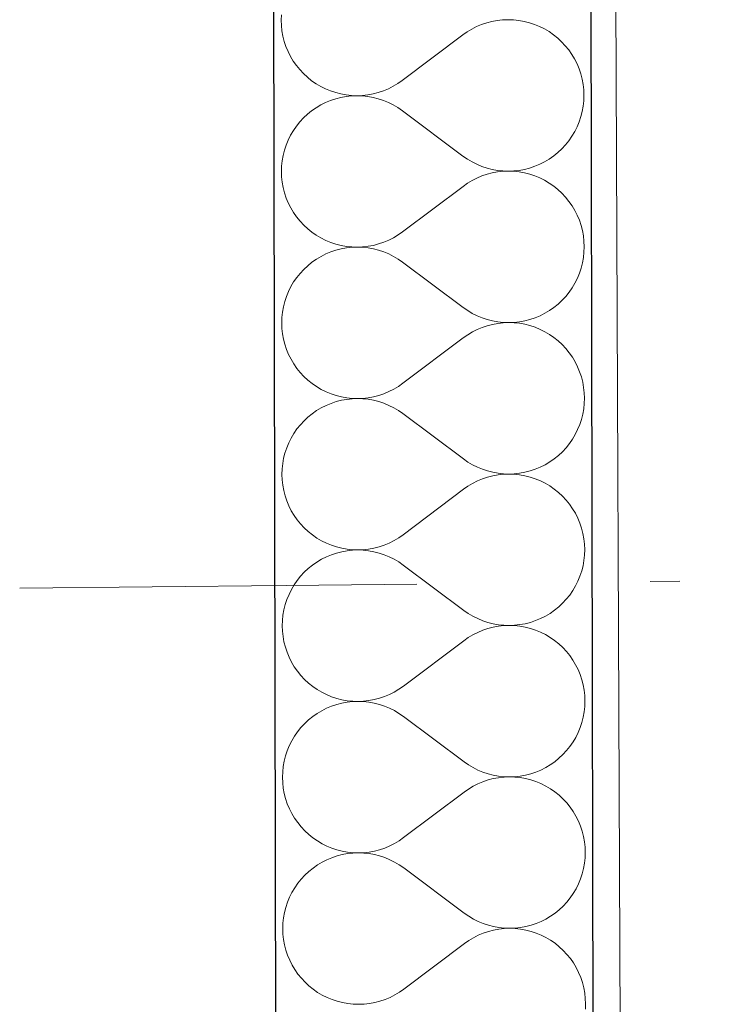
# Model space of a CAD drawing. Header units: millimetres. Extents: x -23738 to 4435, y -2716 to 20653.
# Tile 137 of 160: x -11267 to -10909, y 13199 to 13695. Entities that reach past the tile are written whole.
import ezdxf

# ---------------------------------------------------------------- set-up
doc = ezdxf.new("R2010")
doc.units = ezdxf.units.MM
doc.header["$MEASUREMENT"] = 0
doc.linetypes.add('Wipeout_Contour', pattern=[1000, 0, -1000])
doc.linetypes.add('Čerchovaná', pattern=[450, 200, -117.5, 15, -117.5])
for name, color, linetype in [('9._POHLED ZÁPADNÍ_2_Konstrukce - krov', 7, 'Continuous'), ('9._POHLED ZÁPADNÍ_2_Konstrukce - nosné', 7, 'Continuous'), ('9._POHLED ZÁPADNÍ_2_Nové_Konstrukce - nosné', 7, 'Continuous'), ('9._POHLED ZÁPADNÍ_2_Nové_Výplně - Povrchové', 7, 'Continuous'), ('9._POHLED ZÁPADNÍ_2_Nové_Výplně – Řezové', 7, 'Continuous'), ('9._POHLED ZÁPADNÍ_2_Výplně - Povrchové', 7, 'Continuous'), ('9._POHLED ZÁPADNÍ_2_VÝTAH VAR 1', 7, 'Continuous')]:
    doc.layers.add(name, color=color, linetype=linetype)

# ---------------------------------------------------------------- blocks, each defined once
blk = doc.blocks.new('*X21', base_point=(-24533.14, -6254.22))
at = {"layer": '9._POHLED ZÁPADNÍ_2_Nové_Výplně – Řezové', "color": 21, "linetype": 'Continuous', "lineweight": 20, "true_color": 0xffaaaa}
for p, q in [((-11135.1, 13697.29), (-11135.19, 13694.57)), ((-11135.19, 13694.57), (-11135.09, 13691.85)), ((-11034.24, 13692.33), (-11036.75, 13691.29)), ((-11031.66, 13693.2), (-11034.24, 13692.33)), ((-11029.03, 13693.88), (-11031.66, 13693.2)), ((-11026.35, 13694.37), (-11029.03, 13693.88)), ((-11023.65, 13694.67), (-11026.35, 13694.37)), ((-11020.93, 13694.77), (-11023.65, 13694.67)), ((-11018.21, 13694.68), (-11020.93, 13694.77)), ((-11015.5, 13694.4), (-11018.21, 13694.68)), ((-11012.82, 13693.92), (-11015.5, 13694.4)), ((-11010.19, 13693.25), (-11012.82, 13693.92)), ((-11007.6, 13692.4), (-11010.19, 13693.25)), ((-11005.09, 13691.36), (-11007.6, 13692.4)), ((-11135.09, 13691.85), (-11134.79, 13689.14)), ((-11134.79, 13689.14), (-11134.3, 13686.47)), ((-11041.52, 13688.67), (-11043.75, 13687.11)), ((-11039.18, 13690.06), (-11041.52, 13688.67)), ((-11036.75, 13691.29), (-11039.18, 13690.06)), ((-11002.65, 13690.15), (-11005.09, 13691.36)), ((-11000.31, 13688.77), (-11002.65, 13690.15)), ((-10998.07, 13687.22), (-11000.31, 13688.77)), ((-10995.95, 13685.52), (-10998.07, 13687.22)), ((-11134.3, 13686.47), (-11133.62, 13683.83)), ((-11133.62, 13683.83), (-11132.76, 13681.25)), ((-11043.75, 13687.11), (-11074.18, 13664.2)), ((-10993.95, 13683.67), (-10995.95, 13685.52)), ((-10992.1, 13681.68), (-10993.95, 13683.67)), ((-11132.76, 13681.25), (-11131.71, 13678.74)), ((-11131.71, 13678.74), (-11130.49, 13676.31)), ((-10990.38, 13679.57), (-10992.1, 13681.68)), ((-10988.83, 13677.33), (-10990.38, 13679.57)), ((-10987.44, 13675), (-10988.83, 13677.33)), ((-11130.49, 13676.31), (-11129.1, 13673.97)), ((-11129.1, 13673.97), (-11127.54, 13671.74)), ((-10986.21, 13672.57), (-10987.44, 13675)), ((-10985.17, 13670.06), (-10986.21, 13672.57)), ((-11127.54, 13671.74), (-11125.83, 13669.63)), ((-11125.83, 13669.63), (-11123.97, 13667.64)), ((-11123.97, 13667.64), (-11121.98, 13665.79)), ((-10984.3, 13667.48), (-10985.17, 13670.06)), ((-10983.63, 13664.84), (-10984.3, 13667.48)), ((-11121.98, 13665.79), (-11119.86, 13664.09)), ((-11119.86, 13664.09), (-11117.62, 13662.54)), ((-11117.62, 13662.54), (-11115.28, 13661.16)), ((-11078.75, 13661.25), (-11076.41, 13662.64)), ((-11076.41, 13662.64), (-11074.18, 13664.2)), ((-10983.14, 13662.17), (-10983.63, 13664.84)), ((-11115.28, 13661.16), (-11112.84, 13659.95)), ((-11112.84, 13659.95), (-11110.32, 13658.91)), ((-11110.32, 13658.91), (-11107.74, 13658.06)), ((-11107.74, 13658.06), (-11105.1, 13657.39)), ((-11091.58, 13656.94), (-11088.9, 13657.43)), ((-11088.9, 13657.43), (-11086.27, 13658.11)), ((-11086.27, 13658.11), (-11083.69, 13658.98)), ((-11083.69, 13658.98), (-11081.18, 13660.02)), ((-11081.18, 13660.02), (-11078.75, 13661.25)), ((-10982.84, 13659.46), (-10983.14, 13662.17)), ((-10982.74, 13656.74), (-10982.84, 13659.46)), ((-11112.83, 13653.08), (-11115.26, 13651.86)), ((-11110.32, 13654.12), (-11112.83, 13653.08)), ((-11107.74, 13654.98), (-11110.32, 13654.12)), ((-11105.1, 13655.66), (-11107.74, 13654.98)), ((-11105.1, 13657.39), (-11102.43, 13656.91)), ((-11102.42, 13656.15), (-11105.1, 13655.66)), ((-11102.43, 13656.91), (-11099.72, 13656.63)), ((-11099.72, 13656.44), (-11102.42, 13656.15)), ((-11099.72, 13656.63), (-11097, 13656.54)), ((-11097, 13656.54), (-11099.72, 13656.44)), ((-11097, 13656.54), (-11094.28, 13656.64)), ((-11094.28, 13656.45), (-11097, 13656.54)), ((-11094.28, 13656.64), (-11091.58, 13656.94)), ((-11091.58, 13656.16), (-11094.28, 13656.45)), ((-11088.9, 13655.68), (-11091.58, 13656.16)), ((-11086.26, 13655.01), (-11088.9, 13655.68)), ((-11083.68, 13654.15), (-11086.26, 13655.01)), ((-11081.17, 13653.11), (-11083.68, 13654.15)), ((-11078.73, 13651.9), (-11081.17, 13653.11)), ((-10983.12, 13651.32), (-10982.83, 13654.02)), ((-10982.83, 13654.02), (-10982.74, 13656.74)), ((-11119.83, 13648.91), (-11121.95, 13647.2)), ((-11117.6, 13650.46), (-11119.83, 13648.91)), ((-11115.26, 13651.86), (-11117.6, 13650.46)), ((-11076.39, 13650.51), (-11078.73, 13651.9)), ((-11074.15, 13648.96), (-11076.39, 13650.51)), ((-11043.64, 13626.16), (-11074.15, 13648.96)), ((-10984.26, 13646), (-10983.6, 13648.64)), ((-10983.6, 13648.64), (-10983.12, 13651.32)), ((-11125.78, 13643.35), (-11127.49, 13641.23)), ((-11123.93, 13645.34), (-11125.78, 13643.35)), ((-11121.95, 13647.2), (-11123.93, 13645.34)), ((-10986.16, 13640.9), (-10985.12, 13643.42)), ((-10985.12, 13643.42), (-10984.26, 13646)), ((-11129.04, 13638.99), (-11130.42, 13636.65)), ((-11127.49, 13641.23), (-11129.04, 13638.99)), ((-10988.76, 13636.13), (-10987.37, 13638.47)), ((-10987.37, 13638.47), (-10986.16, 13640.9)), ((-11131.64, 13634.21), (-11132.67, 13631.7)), ((-11130.42, 13636.65), (-11131.64, 13634.21)), ((-10992.01, 13631.77), (-10990.3, 13633.89)), ((-10990.3, 13633.89), (-10988.76, 13636.13)), ((-11133.53, 13629.12), (-11134.2, 13626.48)), ((-11132.67, 13631.7), (-11133.53, 13629.12)), ((-10997.96, 13626.21), (-10995.85, 13627.92)), ((-10995.85, 13627.92), (-10993.86, 13629.78)), ((-10993.86, 13629.78), (-10992.01, 13631.77)), ((-11134.67, 13623.8), (-11134.96, 13621.1)), ((-11134.2, 13626.48), (-11134.67, 13623.8)), ((-11043.64, 13626.16), (-11041.4, 13624.61)), ((-11041.4, 13624.61), (-11039.06, 13623.22)), ((-11039.06, 13623.22), (-11036.63, 13622.01)), ((-11004.96, 13622.04), (-11002.53, 13623.26)), ((-11002.53, 13623.26), (-11000.2, 13624.66)), ((-11000.2, 13624.66), (-10997.96, 13626.21)), ((-11134.96, 13621.1), (-11135.05, 13618.38)), ((-11135.05, 13618.38), (-11134.95, 13615.66)), ((-11036.63, 13622.01), (-11034.11, 13620.97)), ((-11034.11, 13620.97), (-11031.53, 13620.11)), ((-11031.53, 13620.11), (-11028.89, 13619.44)), ((-11028.89, 13619.44), (-11026.22, 13618.96)), ((-11026.21, 13618.18), (-11028.89, 13617.69)), ((-11026.22, 13618.96), (-11023.51, 13618.67)), ((-11023.51, 13618.48), (-11026.21, 13618.18)), ((-11023.51, 13618.67), (-11020.79, 13618.58)), ((-11020.79, 13618.58), (-11023.51, 13618.48)), ((-11020.79, 13618.58), (-11018.07, 13618.68)), ((-11018.07, 13618.49), (-11020.79, 13618.58)), ((-11018.07, 13618.68), (-11015.37, 13618.97)), ((-11015.37, 13618.2), (-11018.07, 13618.49)), ((-11015.37, 13618.97), (-11012.69, 13619.46)), ((-11012.69, 13617.73), (-11015.37, 13618.2)), ((-11012.69, 13619.46), (-11010.06, 13620.14)), ((-11010.06, 13620.14), (-11007.48, 13621)), ((-11007.48, 13621), (-11004.96, 13622.04)), ((-11134.95, 13615.66), (-11134.65, 13612.95)), ((-11134.65, 13612.95), (-11134.17, 13610.28)), ((-11039.04, 13613.87), (-11041.38, 13612.48)), ((-11036.61, 13615.1), (-11039.04, 13613.87)), ((-11034.1, 13616.14), (-11036.61, 13615.1)), ((-11031.52, 13617.01), (-11034.1, 13616.14)), ((-11028.89, 13617.69), (-11031.52, 13617.01)), ((-11010.05, 13617.06), (-11012.69, 13617.73)), ((-11007.47, 13616.21), (-11010.05, 13617.06)), ((-11004.95, 13615.17), (-11007.47, 13616.21)), ((-11002.52, 13613.96), (-11004.95, 13615.17)), ((-11000.17, 13612.58), (-11002.52, 13613.96)), ((-11134.17, 13610.28), (-11133.49, 13607.64)), ((-11043.61, 13610.92), (-11074.05, 13588.01)), ((-11041.38, 13612.48), (-11043.61, 13610.92)), ((-10997.94, 13611.03), (-11000.17, 13612.58)), ((-10995.81, 13609.33), (-10997.94, 13611.03)), ((-10993.82, 13607.48), (-10995.81, 13609.33)), ((-11133.49, 13607.64), (-11132.63, 13605.06)), ((-11132.63, 13605.06), (-11131.58, 13602.55)), ((-10991.96, 13605.49), (-10993.82, 13607.48)), ((-10990.25, 13603.38), (-10991.96, 13605.49)), ((-10988.69, 13601.14), (-10990.25, 13603.38)), ((-11131.58, 13602.55), (-11130.36, 13600.12)), ((-11130.36, 13600.12), (-11128.96, 13597.78)), ((-10987.3, 13598.81), (-10988.69, 13601.14)), ((-10986.08, 13596.38), (-10987.3, 13598.81)), ((-11128.96, 13597.78), (-11127.41, 13595.55)), ((-11127.41, 13595.55), (-11125.7, 13593.44)), ((-11125.7, 13593.44), (-11123.84, 13591.45)), ((-10985.03, 13593.87), (-10986.08, 13596.38)), ((-10984.17, 13591.29), (-10985.03, 13593.87)), ((-11123.84, 13591.45), (-11121.84, 13589.6)), ((-11121.84, 13589.6), (-11119.72, 13587.9)), ((-10983.49, 13588.65), (-10984.17, 13591.29)), ((-10983, 13585.98), (-10983.49, 13588.65)), ((-11119.72, 13587.9), (-11117.48, 13586.35)), ((-11117.48, 13586.35), (-11115.14, 13584.97)), ((-11115.14, 13584.97), (-11112.71, 13583.76)), ((-11112.71, 13583.76), (-11110.19, 13582.72)), ((-11083.55, 13582.79), (-11081.04, 13583.83)), ((-11081.04, 13583.83), (-11078.61, 13585.06)), ((-11078.61, 13585.06), (-11076.28, 13586.45)), ((-11076.28, 13586.45), (-11074.05, 13588.01)), ((-10982.71, 13583.27), (-10983, 13585.98)), ((-10982.6, 13580.55), (-10982.71, 13583.27)), ((-11110.19, 13582.72), (-11107.61, 13581.87)), ((-11107.6, 13578.79), (-11110.18, 13577.93)), ((-11107.61, 13581.87), (-11104.97, 13581.2)), ((-11104.97, 13579.47), (-11107.6, 13578.79)), ((-11104.97, 13581.2), (-11102.29, 13580.72)), ((-11102.29, 13579.96), (-11104.97, 13579.47)), ((-11102.29, 13580.72), (-11099.58, 13580.44)), ((-11099.58, 13580.25), (-11102.29, 13579.96)), ((-11099.58, 13580.44), (-11096.87, 13580.35)), ((-11096.87, 13580.35), (-11099.58, 13580.25)), ((-11096.87, 13580.35), (-11094.15, 13580.45)), ((-11094.15, 13580.26), (-11096.87, 13580.35)), ((-11094.15, 13580.45), (-11091.44, 13580.75)), ((-11091.44, 13579.97), (-11094.15, 13580.26)), ((-11091.44, 13580.75), (-11088.77, 13581.24)), ((-11088.76, 13579.49), (-11091.44, 13579.97)), ((-11088.77, 13581.24), (-11086.13, 13581.92)), ((-11086.13, 13578.82), (-11088.76, 13579.49)), ((-11086.13, 13581.92), (-11083.55, 13582.79)), ((-11083.54, 13577.96), (-11086.13, 13578.82)), ((-10982.7, 13577.83), (-10982.6, 13580.55)), ((-11117.46, 13574.27), (-11119.69, 13572.72)), ((-11115.12, 13575.67), (-11117.46, 13574.27)), ((-11112.69, 13576.89), (-11115.12, 13575.67)), ((-11110.18, 13577.93), (-11112.69, 13576.89)), ((-11081.03, 13576.92), (-11083.54, 13577.96)), ((-11078.6, 13575.71), (-11081.03, 13576.92)), ((-11076.26, 13574.32), (-11078.6, 13575.71)), ((-11074.02, 13572.77), (-11076.26, 13574.32)), ((-10983.46, 13572.45), (-10982.98, 13575.13)), ((-10982.98, 13575.13), (-10982.7, 13577.83)), ((-11123.8, 13569.15), (-11125.65, 13567.16)), ((-11121.81, 13571.01), (-11123.8, 13569.15)), ((-11119.69, 13572.72), (-11121.81, 13571.01)), ((-11043.5, 13549.97), (-11074.02, 13572.77)), ((-10984.98, 13567.23), (-10984.13, 13569.81)), ((-10984.13, 13569.81), (-10983.46, 13572.45)), ((-11127.35, 13565.04), (-11128.9, 13562.8)), ((-11125.65, 13567.16), (-11127.35, 13565.04)), ((-10987.24, 13562.28), (-10986.02, 13564.71)), ((-10986.02, 13564.71), (-10984.98, 13567.23)), ((-11130.29, 13560.46), (-11131.5, 13558.02)), ((-11128.9, 13562.8), (-11130.29, 13560.46)), ((-10990.17, 13557.7), (-10988.62, 13559.94)), ((-10988.62, 13559.94), (-10987.24, 13562.28)), ((-11132.54, 13555.51), (-11133.39, 13552.93)), ((-11131.5, 13558.02), (-11132.54, 13555.51)), ((-10995.71, 13551.73), (-10993.72, 13553.59)), ((-10993.72, 13553.59), (-10991.87, 13555.58)), ((-10991.87, 13555.58), (-10990.17, 13557.7)), ((-11134.06, 13550.29), (-11134.54, 13547.61)), ((-11133.39, 13552.93), (-11134.06, 13550.29)), ((-11043.5, 13549.97), (-11041.27, 13548.42)), ((-11002.4, 13547.07), (-11000.06, 13548.46)), ((-11000.06, 13548.46), (-10997.83, 13550.02)), ((-10997.83, 13550.02), (-10995.71, 13551.73)), ((-11134.83, 13544.91), (-11134.92, 13542.19)), ((-11134.54, 13547.61), (-11134.83, 13544.91)), ((-11041.27, 13548.42), (-11038.93, 13547.03)), ((-11038.93, 13547.03), (-11036.49, 13545.82)), ((-11036.49, 13545.82), (-11033.98, 13544.78)), ((-11033.98, 13544.78), (-11031.4, 13543.92)), ((-11031.4, 13543.92), (-11028.76, 13543.25)), ((-11012.56, 13543.27), (-11009.92, 13543.95)), ((-11009.92, 13543.95), (-11007.34, 13544.81)), ((-11007.34, 13544.81), (-11004.83, 13545.85)), ((-11004.83, 13545.85), (-11002.4, 13547.07)), ((-11134.92, 13542.19), (-11134.82, 13539.47)), ((-11134.82, 13539.47), (-11134.52, 13536.76)), ((-11036.48, 13538.91), (-11038.91, 13537.68)), ((-11033.97, 13539.95), (-11036.48, 13538.91)), ((-11031.39, 13540.82), (-11033.97, 13539.95)), ((-11028.76, 13541.5), (-11031.39, 13540.82)), ((-11028.76, 13543.25), (-11026.08, 13542.77)), ((-11026.08, 13541.99), (-11028.76, 13541.5)), ((-11026.08, 13542.77), (-11023.38, 13542.48)), ((-11023.37, 13542.29), (-11026.08, 13541.99)), ((-11023.38, 13542.48), (-11020.66, 13542.39)), ((-11020.66, 13542.39), (-11023.37, 13542.29)), ((-11020.66, 13542.39), (-11017.94, 13542.49)), ((-11017.94, 13542.3), (-11020.66, 13542.39)), ((-11017.94, 13542.49), (-11015.23, 13542.78)), ((-11015.23, 13542.01), (-11017.94, 13542.3)), ((-11015.23, 13542.78), (-11012.56, 13543.27)), ((-11012.55, 13541.54), (-11015.23, 13542.01)), ((-11009.92, 13540.87), (-11012.55, 13541.54)), ((-11007.33, 13540.02), (-11009.92, 13540.87)), ((-11004.82, 13538.98), (-11007.33, 13540.02)), ((-11002.38, 13537.77), (-11004.82, 13538.98)), ((-11134.52, 13536.76), (-11134.03, 13534.09)), ((-11134.03, 13534.09), (-11133.35, 13531.45)), ((-11043.48, 13534.73), (-11073.91, 13511.82)), ((-11041.25, 13536.29), (-11043.48, 13534.73)), ((-11038.91, 13537.68), (-11041.25, 13536.29)), ((-11000.04, 13536.39), (-11002.38, 13537.77)), ((-10997.8, 13534.84), (-11000.04, 13536.39)), ((-10995.68, 13533.14), (-10997.8, 13534.84)), ((-11133.35, 13531.45), (-11132.49, 13528.87)), ((-11132.49, 13528.87), (-11131.44, 13526.36)), ((-10993.68, 13531.29), (-10995.68, 13533.14)), ((-10991.83, 13529.3), (-10993.68, 13531.29)), ((-10990.11, 13527.19), (-10991.83, 13529.3)), ((-11131.44, 13526.36), (-11130.22, 13523.93)), ((-11130.22, 13523.93), (-11128.83, 13521.59)), ((-10988.56, 13524.95), (-10990.11, 13527.19)), ((-10987.17, 13522.62), (-10988.56, 13524.95)), ((-11128.83, 13521.59), (-11127.27, 13519.36)), ((-11127.27, 13519.36), (-11125.56, 13517.25)), ((-10985.94, 13520.19), (-10987.17, 13522.62)), ((-10984.9, 13517.68), (-10985.94, 13520.19)), ((-11125.56, 13517.25), (-11123.7, 13515.26)), ((-11123.7, 13515.26), (-11121.71, 13513.41)), ((-10984.03, 13515.1), (-10984.9, 13517.68)), ((-10983.35, 13512.46), (-10984.03, 13515.1)), ((-11121.71, 13513.41), (-11119.59, 13511.71)), ((-11119.59, 13511.71), (-11117.35, 13510.16)), ((-11117.35, 13510.16), (-11115.01, 13508.78)), ((-11080.91, 13507.64), (-11078.48, 13508.87)), ((-11078.48, 13508.87), (-11076.14, 13510.26)), ((-11076.14, 13510.26), (-11073.91, 13511.82)), ((-10982.87, 13509.78), (-10983.35, 13512.46)), ((-10982.57, 13507.08), (-10982.87, 13509.78)), ((-11115.01, 13508.78), (-11112.57, 13507.57)), ((-11112.57, 13507.57), (-11110.05, 13506.53)), ((-11110.05, 13506.53), (-11107.47, 13505.68)), ((-11107.47, 13505.68), (-11104.83, 13505.01)), ((-11104.83, 13505.01), (-11102.16, 13504.53)), ((-11102.16, 13504.53), (-11099.45, 13504.25)), ((-11099.45, 13504.06), (-11102.15, 13503.76)), ((-11099.45, 13504.25), (-11096.73, 13504.16)), ((-11096.73, 13504.16), (-11099.45, 13504.06)), ((-11096.73, 13504.16), (-11094.01, 13504.26)), ((-11094.01, 13504.07), (-11096.73, 13504.16)), ((-11094.01, 13504.26), (-11091.31, 13504.56)), ((-11091.31, 13503.78), (-11094.01, 13504.07)), ((-11091.31, 13504.56), (-11088.63, 13505.05)), ((-11088.63, 13505.05), (-11086, 13505.73)), ((-11086, 13505.73), (-11083.42, 13506.6)), ((-11083.42, 13506.6), (-11080.91, 13507.64)), ((-10982.47, 13504.36), (-10982.57, 13507.08)), ((-10982.56, 13501.64), (-10982.47, 13504.36)), ((-11114.99, 13499.47), (-11117.33, 13498.08)), ((-11112.56, 13500.7), (-11114.99, 13499.47)), ((-11110.05, 13501.74), (-11112.56, 13500.7)), ((-11107.47, 13502.6), (-11110.05, 13501.74)), ((-11104.83, 13503.28), (-11107.47, 13502.6)), ((-11102.15, 13503.76), (-11104.83, 13503.28)), ((-11088.63, 13503.3), (-11091.31, 13503.78)), ((-11085.99, 13502.63), (-11088.63, 13503.3)), ((-11083.41, 13501.77), (-11085.99, 13502.63)), ((-11080.9, 13500.73), (-11083.41, 13501.77)), ((-11078.46, 13499.52), (-11080.9, 13500.73)), ((-11076.12, 13498.13), (-11078.46, 13499.52)), ((-10983.33, 13496.26), (-10982.85, 13498.94)), ((-10982.85, 13498.94), (-10982.56, 13501.64)), ((-11121.68, 13494.82), (-11123.66, 13492.96)), ((-11119.56, 13496.53), (-11121.68, 13494.82)), ((-11117.33, 13498.08), (-11119.56, 13496.53)), ((-11073.88, 13496.58), (-11076.12, 13498.13)), ((-11043.37, 13473.78), (-11073.88, 13496.58)), ((-10983.99, 13493.62), (-10983.33, 13496.26)), ((-11125.51, 13490.97), (-11127.22, 13488.85)), ((-11123.66, 13492.96), (-11125.51, 13490.97)), ((-10985.89, 13488.52), (-10984.85, 13491.04)), ((-10984.85, 13491.04), (-10983.99, 13493.62)), ((-11130.15, 13484.27), (-11131.37, 13481.83)), ((-11128.77, 13486.61), (-11130.15, 13484.27)), ((-11127.22, 13488.85), (-11128.77, 13486.61)), ((-10988.49, 13483.75), (-10987.1, 13486.09)), ((-10987.1, 13486.09), (-10985.89, 13488.52)), ((-11132.4, 13479.32), (-11133.26, 13476.74)), ((-11131.37, 13481.83), (-11132.4, 13479.32)), ((-10993.59, 13477.4), (-10991.74, 13479.39)), ((-10991.74, 13479.39), (-10990.03, 13481.51)), ((-10990.03, 13481.51), (-10988.49, 13483.75)), ((-11133.26, 13476.74), (-11133.93, 13474.1)), ((-10997.69, 13473.83), (-10995.58, 13475.54)), ((-10995.58, 13475.54), (-10993.59, 13477.4)), ((-11134.4, 13471.42), (-11134.69, 13468.72)), ((-11133.93, 13474.1), (-11134.4, 13471.42)), ((-11043.37, 13473.78), (-11041.13, 13472.23)), ((-11041.13, 13472.23), (-11038.79, 13470.84)), ((-11038.79, 13470.84), (-11036.36, 13469.63)), ((-11036.36, 13469.63), (-11033.84, 13468.59)), ((-11007.21, 13468.62), (-11004.69, 13469.66)), ((-11004.69, 13469.66), (-11002.26, 13470.88)), ((-11002.26, 13470.88), (-10999.92, 13472.27)), ((-10999.92, 13472.27), (-10997.69, 13473.83)), ((-11134.69, 13468.72), (-11134.78, 13466)), ((-11134.78, 13466), (-11134.68, 13463.28)), ((-11033.84, 13468.59), (-11031.26, 13467.73)), ((-11031.25, 13464.63), (-11033.83, 13463.76)), ((-11031.26, 13467.73), (-11028.62, 13467.06)), ((-11028.62, 13465.31), (-11031.25, 13464.63)), ((-11028.62, 13467.06), (-11025.95, 13466.58)), ((-11025.94, 13465.8), (-11028.62, 13465.31)), ((-11025.95, 13466.58), (-11023.24, 13466.29)), ((-11023.24, 13466.1), (-11025.94, 13465.8)), ((-11023.24, 13466.29), (-11020.52, 13466.2)), ((-11020.52, 13466.2), (-11023.24, 13466.1)), ((-11020.52, 13466.2), (-11017.8, 13466.3)), ((-11017.8, 13466.11), (-11020.52, 13466.2)), ((-11017.8, 13466.3), (-11015.1, 13466.59)), ((-11015.1, 13465.82), (-11017.8, 13466.11)), ((-11015.1, 13466.59), (-11012.42, 13467.08)), ((-11012.42, 13465.35), (-11015.1, 13465.82)), ((-11012.42, 13467.08), (-11009.79, 13467.76)), ((-11009.78, 13464.68), (-11012.42, 13465.35)), ((-11009.79, 13467.76), (-11007.21, 13468.62)), ((-11007.2, 13463.83), (-11009.78, 13464.68)), ((-11134.68, 13463.28), (-11134.38, 13460.57)), ((-11134.38, 13460.57), (-11133.9, 13457.9)), ((-11041.11, 13460.1), (-11043.34, 13458.54)), ((-11038.77, 13461.49), (-11041.11, 13460.1)), ((-11036.34, 13462.72), (-11038.77, 13461.49)), ((-11033.83, 13463.76), (-11036.34, 13462.72)), ((-11004.68, 13462.79), (-11007.2, 13463.83)), ((-11002.25, 13461.58), (-11004.68, 13462.79)), ((-10999.9, 13460.2), (-11002.25, 13461.58)), ((-10997.67, 13458.65), (-10999.9, 13460.2)), ((-11133.9, 13457.9), (-11133.22, 13455.26)), ((-11133.22, 13455.26), (-11132.35, 13452.68)), ((-11043.34, 13458.54), (-11073.78, 13435.63)), ((-10995.54, 13456.95), (-10997.67, 13458.65)), ((-10993.55, 13455.1), (-10995.54, 13456.95)), ((-10991.69, 13453.11), (-10993.55, 13455.1)), ((-11132.35, 13452.68), (-11131.31, 13450.17)), ((-11131.31, 13450.17), (-11130.09, 13447.74)), ((-10989.98, 13451), (-10991.69, 13453.11)), ((-10988.42, 13448.76), (-10989.98, 13451)), ((-11130.09, 13447.74), (-11128.69, 13445.4)), ((-11128.69, 13445.4), (-11127.14, 13443.17)), ((-10987.03, 13446.43), (-10988.42, 13448.76)), ((-10985.81, 13444), (-10987.03, 13446.43)), ((-11127.14, 13443.17), (-11125.43, 13441.06)), ((-11125.43, 13441.06), (-11123.57, 13439.07)), ((-10984.76, 13441.49), (-10985.81, 13444)), ((-10983.9, 13438.91), (-10984.76, 13441.49)), ((-11123.57, 13439.07), (-11121.57, 13437.22)), ((-11121.57, 13437.22), (-11119.45, 13435.52)), ((-11119.45, 13435.52), (-11117.21, 13433.97)), ((-11076.01, 13434.07), (-11073.78, 13435.63)), ((-10983.22, 13436.27), (-10983.9, 13438.91)), ((-10982.73, 13433.59), (-10983.22, 13436.27)), ((-11117.21, 13433.97), (-11114.87, 13432.59)), ((-11114.87, 13432.59), (-11112.43, 13431.38)), ((-11112.43, 13431.38), (-11109.92, 13430.34)), ((-11109.92, 13430.34), (-11107.34, 13429.49)), ((-11085.86, 13429.54), (-11083.28, 13430.4)), ((-11083.28, 13430.4), (-11080.77, 13431.45)), ((-11080.77, 13431.45), (-11078.34, 13432.68)), ((-11078.34, 13432.68), (-11076.01, 13434.07)), ((-10982.44, 13430.89), (-10982.73, 13433.59)), ((-10982.33, 13428.17), (-10982.44, 13430.89)), ((-11109.91, 13425.55), (-11112.42, 13424.51)), ((-11107.33, 13426.41), (-11109.91, 13425.55)), ((-11107.34, 13429.49), (-11104.7, 13428.82)), ((-11104.7, 13427.09), (-11107.33, 13426.41)), ((-11104.7, 13428.82), (-11102.02, 13428.34)), ((-11102.02, 13427.57), (-11104.7, 13427.09)), ((-11102.02, 13428.34), (-11099.31, 13428.06)), ((-11099.31, 13427.87), (-11102.02, 13427.57)), ((-11099.31, 13428.06), (-11096.6, 13427.97)), ((-11096.6, 13427.97), (-11099.31, 13427.87)), ((-11096.6, 13427.97), (-11093.88, 13428.07)), ((-11093.88, 13427.87), (-11096.6, 13427.97)), ((-11093.88, 13428.07), (-11091.17, 13428.37)), ((-11091.17, 13427.59), (-11093.88, 13427.87)), ((-11091.17, 13428.37), (-11088.5, 13428.86)), ((-11088.49, 13427.11), (-11091.17, 13427.59)), ((-11088.5, 13428.86), (-11085.86, 13429.54)), ((-11085.86, 13426.44), (-11088.49, 13427.11)), ((-11083.27, 13425.58), (-11085.86, 13426.44)), ((-11080.76, 13424.54), (-11083.27, 13425.58)), ((-10982.71, 13422.75), (-10982.43, 13425.45)), ((-10982.43, 13425.45), (-10982.33, 13428.17)), ((-11119.42, 13420.34), (-11121.54, 13418.63)), ((-11117.19, 13421.89), (-11119.42, 13420.34)), ((-11114.85, 13423.28), (-11117.19, 13421.89)), ((-11112.42, 13424.51), (-11114.85, 13423.28)), ((-11078.33, 13423.33), (-11080.76, 13424.54)), ((-11075.99, 13421.94), (-11078.33, 13423.33)), ((-11073.75, 13420.39), (-11075.99, 13421.94)), ((-11043.23, 13397.59), (-11073.75, 13420.39)), ((-10983.86, 13417.43), (-10983.19, 13420.07)), ((-10983.19, 13420.07), (-10982.71, 13422.75)), ((-11125.38, 13414.78), (-11127.08, 13412.66)), ((-11123.53, 13416.77), (-11125.38, 13414.78)), ((-11121.54, 13418.63), (-11123.53, 13416.77)), ((-10985.75, 13412.33), (-10984.71, 13414.85)), ((-10984.71, 13414.85), (-10983.86, 13417.43)), ((-11128.63, 13410.42), (-11130.02, 13408.08)), ((-11127.08, 13412.66), (-11128.63, 13410.42)), ((-10988.35, 13407.56), (-10986.97, 13409.9)), ((-10986.97, 13409.9), (-10985.75, 13412.33)), ((-11131.23, 13405.64), (-11132.27, 13403.13)), ((-11130.02, 13408.08), (-11131.23, 13405.64)), ((-10991.6, 13403.2), (-10989.9, 13405.32)), ((-10989.9, 13405.32), (-10988.35, 13407.56)), ((-11133.12, 13400.55), (-11133.79, 13397.91)), ((-11132.27, 13403.13), (-11133.12, 13400.55)), ((-10995.44, 13399.35), (-10993.45, 13401.21)), ((-10993.45, 13401.21), (-10991.6, 13403.2)), ((-11134.27, 13395.23), (-11134.56, 13392.52)), ((-11133.79, 13397.91), (-11134.27, 13395.23)), ((-11043.23, 13397.59), (-11041, 13396.04)), ((-11041, 13396.04), (-11038.66, 13394.65)), ((-11002.13, 13394.69), (-10999.79, 13396.08)), ((-10999.79, 13396.08), (-10997.56, 13397.64)), ((-10997.56, 13397.64), (-10995.44, 13399.35)), ((-11134.56, 13392.52), (-11134.65, 13389.81)), ((-11038.66, 13394.65), (-11036.22, 13393.44)), ((-11036.22, 13393.44), (-11033.71, 13392.4)), ((-11033.71, 13392.4), (-11031.12, 13391.54)), ((-11031.12, 13391.54), (-11028.49, 13390.87)), ((-11028.49, 13390.87), (-11025.81, 13390.39)), ((-11025.81, 13390.39), (-11023.11, 13390.1)), ((-11023.11, 13390.1), (-11020.39, 13390.01)), ((-11020.39, 13390.01), (-11023.1, 13389.9)), ((-11020.39, 13390.01), (-11017.67, 13390.11)), ((-11017.67, 13389.92), (-11020.39, 13390.01)), ((-11017.67, 13390.11), (-11014.96, 13390.4)), ((-11014.96, 13389.63), (-11017.67, 13389.92)), ((-11014.96, 13390.4), (-11012.29, 13390.89)), ((-11012.29, 13390.89), (-11009.65, 13391.57)), ((-11009.65, 13391.57), (-11007.07, 13392.43)), ((-11007.07, 13392.43), (-11004.56, 13393.47)), ((-11004.56, 13393.47), (-11002.13, 13394.69)), ((-11134.65, 13389.81), (-11134.55, 13387.09)), ((-11134.55, 13387.09), (-11134.25, 13384.38)), ((-11038.64, 13385.3), (-11040.97, 13383.91)), ((-11036.21, 13386.53), (-11038.64, 13385.3)), ((-11033.7, 13387.57), (-11036.21, 13386.53)), ((-11031.12, 13388.44), (-11033.7, 13387.57)), ((-11028.49, 13389.12), (-11031.12, 13388.44)), ((-11025.81, 13389.61), (-11028.49, 13389.12)), ((-11023.1, 13389.9), (-11025.81, 13389.61)), ((-11012.28, 13389.16), (-11014.96, 13389.63)), ((-11009.65, 13388.49), (-11012.28, 13389.16)), ((-11007.06, 13387.64), (-11009.65, 13388.49)), ((-11004.55, 13386.6), (-11007.06, 13387.64)), ((-11002.11, 13385.39), (-11004.55, 13386.6)), ((-10999.77, 13384.01), (-11002.11, 13385.39)), ((-11134.25, 13384.38), (-11133.76, 13381.71)), ((-11133.76, 13381.71), (-11133.08, 13379.07)), ((-11043.21, 13382.35), (-11073.64, 13359.44)), ((-11040.97, 13383.91), (-11043.21, 13382.35)), ((-10997.53, 13382.46), (-10999.77, 13384.01)), ((-10995.41, 13380.76), (-10997.53, 13382.46)), ((-10993.41, 13378.91), (-10995.41, 13380.76)), ((-11133.08, 13379.07), (-11132.22, 13376.49)), ((-11132.22, 13376.49), (-11131.17, 13373.98)), ((-10991.56, 13376.92), (-10993.41, 13378.91)), ((-10989.84, 13374.81), (-10991.56, 13376.92)), ((-11131.17, 13373.98), (-11129.95, 13371.55)), ((-11129.95, 13371.55), (-11128.56, 13369.21)), ((-10988.29, 13372.57), (-10989.84, 13374.81)), ((-10986.9, 13370.24), (-10988.29, 13372.57)), ((-10985.67, 13367.81), (-10986.9, 13370.24)), ((-11128.56, 13369.21), (-11127, 13366.98)), ((-11127, 13366.98), (-11125.29, 13364.87)), ((-10984.63, 13365.29), (-10985.67, 13367.81)), ((-10983.76, 13362.72), (-10984.63, 13365.29)), ((-11125.29, 13364.87), (-11123.43, 13362.88)), ((-11123.43, 13362.88), (-11121.44, 13361.03)), ((-11121.44, 13361.03), (-11119.32, 13359.33)), ((-10983.08, 13360.08), (-10983.76, 13362.72)), ((-11119.32, 13359.33), (-11117.08, 13357.78)), ((-11117.08, 13357.78), (-11114.74, 13356.4)), ((-11114.74, 13356.4), (-11112.3, 13355.19)), ((-11083.15, 13354.21), (-11080.64, 13355.26)), ((-11080.64, 13355.26), (-11078.21, 13356.49)), ((-11078.21, 13356.49), (-11075.87, 13357.88)), ((-11075.87, 13357.88), (-11073.64, 13359.44)), ((-10982.6, 13357.4), (-10983.08, 13360.08)), ((-10982.3, 13354.7), (-10982.6, 13357.4)), ((-11112.3, 13355.19), (-11109.78, 13354.15)), ((-11109.78, 13354.15), (-11107.2, 13353.3)), ((-11107.2, 13353.3), (-11104.56, 13352.63)), ((-11104.56, 13350.9), (-11107.2, 13350.22)), ((-11104.56, 13352.63), (-11101.88, 13352.15)), ((-11101.88, 13351.38), (-11104.56, 13350.9)), ((-11101.88, 13352.15), (-11099.18, 13351.87)), ((-11099.18, 13351.68), (-11101.88, 13351.38)), ((-11099.18, 13351.87), (-11096.46, 13351.78)), ((-11096.46, 13351.78), (-11099.18, 13351.68)), ((-11096.46, 13351.78), (-11093.74, 13351.88)), ((-11093.74, 13351.68), (-11096.46, 13351.78)), ((-11093.74, 13351.88), (-11091.04, 13352.18)), ((-11091.04, 13351.4), (-11093.74, 13351.68)), ((-11091.04, 13352.18), (-11088.36, 13352.67)), ((-11088.36, 13350.92), (-11091.04, 13351.4)), ((-11088.36, 13352.67), (-11085.73, 13353.35)), ((-11085.72, 13350.25), (-11088.36, 13350.92)), ((-11085.73, 13353.35), (-11083.15, 13354.21)), ((-10982.2, 13351.98), (-10982.3, 13354.7)), ((-10982.29, 13349.26), (-10982.2, 13351.98)), ((-11117.06, 13345.7), (-11119.29, 13344.15)), ((-11114.72, 13347.09), (-11117.06, 13345.7)), ((-11112.29, 13348.32), (-11114.72, 13347.09)), ((-11109.78, 13349.36), (-11112.29, 13348.32)), ((-11107.2, 13350.22), (-11109.78, 13349.36)), ((-11083.14, 13349.39), (-11085.72, 13350.25)), ((-11080.62, 13348.35), (-11083.14, 13349.39)), ((-11078.19, 13347.14), (-11080.62, 13348.35)), ((-11075.85, 13345.75), (-11078.19, 13347.14)), ((-11073.61, 13344.2), (-11075.85, 13345.75)), ((-10983.06, 13343.88), (-10982.58, 13346.56)), ((-10982.58, 13346.56), (-10982.29, 13349.26)), ((-11123.39, 13340.58), (-11125.24, 13338.59)), ((-11121.41, 13342.44), (-11123.39, 13340.58)), ((-11119.29, 13344.15), (-11121.41, 13342.44)), ((-11043.1, 13321.4), (-11073.61, 13344.2)), ((-10984.58, 13338.66), (-10983.72, 13341.24)), ((-10983.72, 13341.24), (-10983.06, 13343.88)), ((-11126.95, 13336.47), (-11128.5, 13334.23)), ((-11125.24, 13338.59), (-11126.95, 13336.47)), ((-10986.83, 13333.71), (-10985.62, 13336.14)), ((-10985.62, 13336.14), (-10984.58, 13338.66)), ((-11129.88, 13331.89), (-11131.1, 13329.45)), ((-11128.5, 13334.23), (-11129.88, 13331.89)), ((-10989.76, 13329.13), (-10988.21, 13331.37)), ((-10988.21, 13331.37), (-10986.83, 13333.71)), ((-11132.13, 13326.94), (-11132.99, 13324.36)), ((-11131.1, 13329.45), (-11132.13, 13326.94)), ((-10993.32, 13325.02), (-10991.47, 13327.01)), ((-10991.47, 13327.01), (-10989.76, 13329.13)), ((-11133.66, 13321.72), (-11134.13, 13319.04)), ((-11132.99, 13324.36), (-11133.66, 13321.72)), ((-11043.1, 13321.4), (-11040.86, 13319.85)), ((-10999.65, 13319.89), (-10997.42, 13321.45)), ((-10997.42, 13321.45), (-10995.31, 13323.16)), ((-10995.31, 13323.16), (-10993.32, 13325.02)), ((-11134.42, 13316.33), (-11134.51, 13313.62)), ((-11134.13, 13319.04), (-11134.42, 13316.33)), ((-11040.86, 13319.85), (-11038.52, 13318.46)), ((-11038.52, 13318.46), (-11036.09, 13317.25)), ((-11036.09, 13317.25), (-11033.57, 13316.21)), ((-11033.57, 13316.21), (-11030.99, 13315.35)), ((-11009.52, 13315.37), (-11006.94, 13316.24)), ((-11006.94, 13316.24), (-11004.42, 13317.28)), ((-11004.42, 13317.28), (-11001.99, 13318.5)), ((-11001.99, 13318.5), (-10999.65, 13319.89)), ((-11134.51, 13313.62), (-11134.41, 13310.9)), ((-11134.41, 13310.9), (-11134.11, 13308.19)), ((-11033.56, 13311.38), (-11036.07, 13310.33)), ((-11030.98, 13312.25), (-11033.56, 13311.38)), ((-11030.99, 13315.35), (-11028.35, 13314.68)), ((-11028.35, 13312.93), (-11030.98, 13312.25)), ((-11028.35, 13314.68), (-11025.68, 13314.2)), ((-11025.67, 13313.42), (-11028.35, 13312.93)), ((-11025.68, 13314.2), (-11022.97, 13313.91)), ((-11022.97, 13313.71), (-11025.67, 13313.42)), ((-11022.97, 13313.91), (-11020.25, 13313.82)), ((-11020.25, 13313.82), (-11022.97, 13313.71)), ((-11020.25, 13313.82), (-11017.53, 13313.92)), ((-11017.53, 13313.73), (-11020.25, 13313.82)), ((-11017.53, 13313.92), (-11014.83, 13314.21)), ((-11014.83, 13313.44), (-11017.53, 13313.73)), ((-11014.83, 13314.21), (-11012.15, 13314.7)), ((-11012.15, 13312.97), (-11014.83, 13313.44)), ((-11012.15, 13314.7), (-11009.52, 13315.37)), ((-11009.51, 13312.3), (-11012.15, 13312.97)), ((-11006.93, 13311.45), (-11009.51, 13312.3)), ((-11004.41, 13310.41), (-11006.93, 13311.45)), ((-11134.11, 13308.19), (-11133.63, 13305.52)), ((-11043.07, 13306.16), (-11073.51, 13283.25)), ((-11040.84, 13307.72), (-11043.07, 13306.16)), ((-11038.5, 13309.11), (-11040.84, 13307.72)), ((-11036.07, 13310.33), (-11038.5, 13309.11)), ((-11001.98, 13309.2), (-11004.41, 13310.41)), ((-10999.63, 13307.82), (-11001.98, 13309.2)), ((-10997.4, 13306.27), (-10999.63, 13307.82)), ((-10995.27, 13304.57), (-10997.4, 13306.27)), ((-11133.63, 13305.52), (-11132.95, 13302.88)), ((-11132.95, 13302.88), (-11132.08, 13300.3)), ((-10993.28, 13302.72), (-10995.27, 13304.57)), ((-10991.42, 13300.73), (-10993.28, 13302.72)), ((-11132.08, 13300.3), (-11131.04, 13297.79)), ((-11131.04, 13297.79), (-11129.82, 13295.36)), ((-10989.71, 13298.61), (-10991.42, 13300.73)), ((-10988.15, 13296.38), (-10989.71, 13298.61)), ((-10986.76, 13294.05), (-10988.15, 13296.38)), ((-11129.82, 13295.36), (-11128.42, 13293.02)), ((-11128.42, 13293.02), (-11126.87, 13290.79)), ((-10985.54, 13291.62), (-10986.76, 13294.05)), ((-10984.49, 13289.1), (-10985.54, 13291.62)), ((-11126.87, 13290.79), (-11125.16, 13288.68)), ((-11125.16, 13288.68), (-11123.3, 13286.69)), ((-11123.3, 13286.69), (-11121.3, 13284.84)), ((-10983.63, 13286.52), (-10984.49, 13289.1)), ((-10982.95, 13283.89), (-10983.63, 13286.52)), ((-11121.3, 13284.84), (-11119.18, 13283.14)), ((-11119.18, 13283.14), (-11116.94, 13281.59)), ((-11116.94, 13281.59), (-11114.6, 13280.21)), ((-11078.07, 13280.3), (-11075.74, 13281.69)), ((-11075.74, 13281.69), (-11073.51, 13283.25)), ((-10982.46, 13281.21), (-10982.95, 13283.89)), ((-10982.17, 13278.51), (-10982.46, 13281.21)), ((-11114.6, 13280.21), (-11112.16, 13279)), ((-11112.16, 13279), (-11109.65, 13277.96)), ((-11109.65, 13277.96), (-11107.07, 13277.11)), ((-11107.07, 13277.11), (-11104.43, 13276.44)), ((-11104.43, 13276.44), (-11101.75, 13275.96)), ((-11093.61, 13275.69), (-11090.9, 13275.99)), ((-11090.9, 13275.99), (-11088.23, 13276.48)), ((-11088.23, 13276.48), (-11085.59, 13277.16)), ((-11085.59, 13277.16), (-11083.01, 13278.02)), ((-11083.01, 13278.02), (-11080.5, 13279.07)), ((-11080.5, 13279.07), (-11078.07, 13280.3)), ((-10982.06, 13275.79), (-10982.17, 13278.51)), ((-11112.15, 13272.12), (-11114.58, 13270.9)), ((-11109.64, 13273.17), (-11112.15, 13272.12)), ((-11107.06, 13274.03), (-11109.64, 13273.17)), ((-11104.43, 13274.71), (-11107.06, 13274.03)), ((-11101.75, 13275.19), (-11104.43, 13274.71)), ((-11101.75, 13275.96), (-11099.04, 13275.68)), ((-11099.04, 13275.49), (-11101.75, 13275.19)), ((-11099.04, 13275.68), (-11096.33, 13275.59)), ((-11096.33, 13275.59), (-11099.04, 13275.49)), ((-11096.33, 13275.59), (-11093.61, 13275.69)), ((-11093.61, 13275.49), (-11096.33, 13275.59)), ((-11090.9, 13275.21), (-11093.61, 13275.49)), ((-11088.22, 13274.73), (-11090.9, 13275.21)), ((-11085.59, 13274.06), (-11088.22, 13274.73)), ((-11083, 13273.2), (-11085.59, 13274.06)), ((-11080.49, 13272.16), (-11083, 13273.2)), ((-11078.06, 13270.95), (-11080.49, 13272.16)), ((-10982.44, 13270.37), (-10982.16, 13273.07)), ((-10982.16, 13273.07), (-10982.06, 13275.79)), ((-11121.27, 13266.25), (-11123.26, 13264.39)), ((-11119.15, 13267.96), (-11121.27, 13266.25)), ((-11116.92, 13269.51), (-11119.15, 13267.96)), ((-11114.58, 13270.9), (-11116.92, 13269.51)), ((-11075.72, 13269.56), (-11078.06, 13270.95)), ((-11073.48, 13268.01), (-11075.72, 13269.56)), ((-11042.96, 13245.21), (-11073.48, 13268.01)), ((-10983.59, 13265.05), (-10982.92, 13267.69)), ((-10982.92, 13267.69), (-10982.44, 13270.37)), ((-11125.11, 13262.4), (-11126.81, 13260.28)), ((-11123.26, 13264.39), (-11125.11, 13262.4)), ((-10985.48, 13259.95), (-10984.44, 13262.47)), ((-10984.44, 13262.47), (-10983.59, 13265.05)), ((-11128.36, 13258.04), (-11129.75, 13255.7)), ((-11126.81, 13260.28), (-11128.36, 13258.04)), ((-10988.08, 13255.18), (-10986.7, 13257.52)), ((-10986.7, 13257.52), (-10985.48, 13259.95)), ((-11130.96, 13253.26), (-11132, 13250.75)), ((-11129.75, 13255.7), (-11130.96, 13253.26)), ((-10991.33, 13250.82), (-10989.63, 13252.94)), ((-10989.63, 13252.94), (-10988.08, 13255.18)), ((-11132.85, 13248.16), (-11133.52, 13245.53)), ((-11132, 13250.75), (-11132.85, 13248.16)), ((-10997.29, 13245.26), (-10995.17, 13246.97)), ((-10995.17, 13246.97), (-10993.18, 13248.82)), ((-10993.18, 13248.82), (-10991.33, 13250.82)), ((-11134, 13242.85), (-11134.28, 13240.14)), ((-11133.52, 13245.53), (-11134, 13242.85)), ((-11042.96, 13245.21), (-11040.73, 13243.66)), ((-11040.73, 13243.66), (-11038.39, 13242.27)), ((-11038.39, 13242.27), (-11035.95, 13241.06)), ((-11004.29, 13241.09), (-11001.86, 13242.31)), ((-11001.86, 13242.31), (-10999.52, 13243.7)), ((-10999.52, 13243.7), (-10997.29, 13245.26)), ((-11134.28, 13240.14), (-11134.38, 13237.43)), ((-11134.38, 13237.43), (-11134.28, 13234.71)), ((-11035.95, 13241.06), (-11033.44, 13240.02)), ((-11033.44, 13240.02), (-11030.85, 13239.16)), ((-11030.85, 13239.16), (-11028.22, 13238.49)), ((-11028.21, 13236.74), (-11030.85, 13236.06)), ((-11028.22, 13238.49), (-11025.54, 13238.01)), ((-11025.54, 13237.23), (-11028.21, 13236.74)), ((-11025.54, 13238.01), (-11022.84, 13237.72)), ((-11022.83, 13237.52), (-11025.54, 13237.23)), ((-11022.84, 13237.72), (-11020.12, 13237.63)), ((-11020.12, 13237.63), (-11022.83, 13237.52)), ((-11020.12, 13237.63), (-11017.4, 13237.73)), ((-11017.4, 13237.54), (-11020.12, 13237.63)), ((-11017.4, 13237.73), (-11014.69, 13238.02)), ((-11014.69, 13237.25), (-11017.4, 13237.54)), ((-11014.69, 13238.02), (-11012.02, 13238.51)), ((-11012.01, 13236.78), (-11014.69, 13237.25)), ((-11012.02, 13238.51), (-11009.38, 13239.18)), ((-11009.38, 13236.11), (-11012.01, 13236.78)), ((-11009.38, 13239.18), (-11006.8, 13240.05)), ((-11006.8, 13240.05), (-11004.29, 13241.09)), ((-11134.28, 13234.71), (-11133.98, 13232)), ((-11133.98, 13232), (-11133.49, 13229.33)), ((-11040.7, 13231.53), (-11042.94, 13229.97)), ((-11038.37, 13232.92), (-11040.7, 13231.53)), ((-11035.94, 13234.14), (-11038.37, 13232.92)), ((-11033.43, 13235.19), (-11035.94, 13234.14)), ((-11030.85, 13236.06), (-11033.43, 13235.19)), ((-11006.79, 13235.26), (-11009.38, 13236.11)), ((-11004.28, 13234.22), (-11006.79, 13235.26)), ((-11001.84, 13233.01), (-11004.28, 13234.22)), ((-10999.5, 13231.63), (-11001.84, 13233.01)), ((-10997.26, 13230.08), (-10999.5, 13231.63)), ((-11133.49, 13229.33), (-11132.81, 13226.69)), ((-11132.81, 13226.69), (-11131.95, 13224.11)), ((-11042.94, 13229.97), (-11073.37, 13207.06)), ((-10995.14, 13228.38), (-10997.26, 13230.08)), ((-10993.14, 13226.53), (-10995.14, 13228.38)), ((-10991.29, 13224.54), (-10993.14, 13226.53)), ((-11131.95, 13224.11), (-11130.9, 13221.6)), ((-11130.9, 13221.6), (-11129.68, 13219.17)), ((-10989.57, 13222.42), (-10991.29, 13224.54)), ((-10988.02, 13220.19), (-10989.57, 13222.42)), ((-11129.68, 13219.17), (-11128.29, 13216.83)), ((-11128.29, 13216.83), (-11126.73, 13214.6)), ((-10986.62, 13217.86), (-10988.02, 13220.19)), ((-10985.4, 13215.43), (-10986.62, 13217.86)), ((-11126.73, 13214.6), (-11125.02, 13212.49)), ((-11125.02, 13212.49), (-11123.16, 13210.5)), ((-10984.36, 13212.91), (-10985.4, 13215.43)), ((-10983.49, 13210.33), (-10984.36, 13212.91)), ((-11123.16, 13210.5), (-11121.17, 13208.65)), ((-11121.17, 13208.65), (-11119.05, 13206.95)), ((-11119.05, 13206.95), (-11116.81, 13205.4)), ((-11075.6, 13205.5), (-11073.37, 13207.06)), ((-10982.81, 13207.7), (-10983.49, 13210.33)), ((-10982.33, 13205.02), (-10982.81, 13207.7)), ((-11116.81, 13205.4), (-11114.47, 13204.02)), ((-11114.47, 13204.02), (-11112.03, 13202.8)), ((-11112.03, 13202.8), (-11109.51, 13201.77)), ((-11109.51, 13201.77), (-11106.93, 13200.92)), ((-11085.46, 13200.97), (-11082.88, 13201.83)), ((-11082.88, 13201.83), (-11080.37, 13202.88)), ((-11080.37, 13202.88), (-11077.94, 13204.11)), ((-11077.94, 13204.11), (-11075.6, 13205.5)), ((-10982.03, 13202.32), (-10982.33, 13205.02)), ((-10981.93, 13199.6), (-10982.03, 13202.32)), ((-11106.93, 13200.92), (-11104.29, 13200.25)), ((-11104.29, 13200.25), (-11101.61, 13199.77)), ((-11101.61, 13199.77), (-11098.91, 13199.49)), ((-11098.91, 13199.49), (-11096.19, 13199.4)), ((-11096.19, 13199.4), (-11093.47, 13199.5)), ((-11093.47, 13199.5), (-11090.77, 13199.8)), ((-11090.77, 13199.8), (-11088.09, 13200.29)), ((-11088.09, 13200.29), (-11085.46, 13200.97)), ((-10982.02, 13196.88), (-10981.93, 13199.6))]:
    blk.add_line(p, q, dxfattribs=at)

msp = doc.modelspace()

# ---------------------------------------------------------------- wipeouts: each hides what was drawn before it
at = {"color": 254, "linetype": 'Wipeout_Contour', "lineweight": 0, "ltscale": 72283.801497}
msp.add_wipeout([(-11148.1, 18830.25), (-11130.82, 9083.32), (-10970.82, 9083.6), (-10988.08, 18817.53)], dxfattribs=at).dxf.layer = '9._POHLED ZÁPADNÍ_2_Nové_Výplně - Povrchové'

# ---------------------------------------------------------------- next in the draw order: linework, layer by layer
at = {"layer": '9._POHLED ZÁPADNÍ_2_Nové_Konstrukce - nosné', "color": 1, "linetype": 'Continuous', "lineweight": 25, "flags": 128}
for points in [[(-11148.1, 18830.25), (-11130.82, 9083.32)], [(-10970.82, 9083.6), (-10988.08, 18817.53)]]:
    msp.add_lwpolyline(points, dxfattribs=at)

# ---------------------------------------------------------------- next in the draw order: wipeouts: each hides what was drawn before it
at = {"color": 254, "linetype": 'Wipeout_Contour', "lineweight": 0, "ltscale": 70593.958106}
msp.add_wipeout([(-10986.72, 18366), (-10946.64, 9038.96), (-10496.64, 9040.89), (-10536.56, 18330.21)], dxfattribs=at).dxf.layer = '9._POHLED ZÁPADNÍ_2_Výplně - Povrchové'

# ---------------------------------------------------------------- next in the draw order: linework, layer by layer
at = {"layer": '9._POHLED ZÁPADNÍ_2_Konstrukce - nosné', "color": 251, "linetype": 'Continuous', "lineweight": 20, "true_color": 0x6a6a6a, "flags": 128}
msp.add_lwpolyline([(-10988.66, 18817.58), (-10946.75, 9064.83)], dxfattribs=at)

# ---------------------------------------------------------------- next in the draw order: wipeouts: each hides what was drawn before it
at = {"color": 254, "linetype": 'Wipeout_Contour', "lineweight": 0, "ltscale": 72283.801497}
msp.add_wipeout([(-11148.1, 18830.25), (-11130.82, 9083.32), (-10970.82, 9083.6), (-10988.08, 18817.53)], dxfattribs=at).dxf.layer = '9._POHLED ZÁPADNÍ_2_Nové_Výplně – Řezové'

# ---------------------------------------------------------------- next in the draw order: linework, layer by layer
at = {"layer": '9._POHLED ZÁPADNÍ_2_Konstrukce - krov', "color": 8, "linetype": 'Čerchovaná', "lineweight": 13}
msp.add_line((-11266.86, 13408.7), (-4134.32, 13483.85), dxfattribs=at)
at = {"layer": '9._POHLED ZÁPADNÍ_2_Nové_Konstrukce - nosné', "color": 1, "linetype": 'Continuous', "lineweight": 25, "flags": 128}
for points in [[(-11148.1, 18830.25), (-11130.82, 9083.32)], [(-10970.82, 9083.6), (-10988.08, 18817.53)]]:
    msp.add_lwpolyline(points, dxfattribs=at)

# ---------------------------------------------------------------- next in the draw order: block references
at = {"layer": '9._POHLED ZÁPADNÍ_2_VÝTAH VAR 1', "color": 9, "linetype": 'Continuous', "lineweight": 13}
msp.add_blockref('*X21', (-24533.14, -6254.22), dxfattribs=at)

doc.saveas('drawing.dxf')
